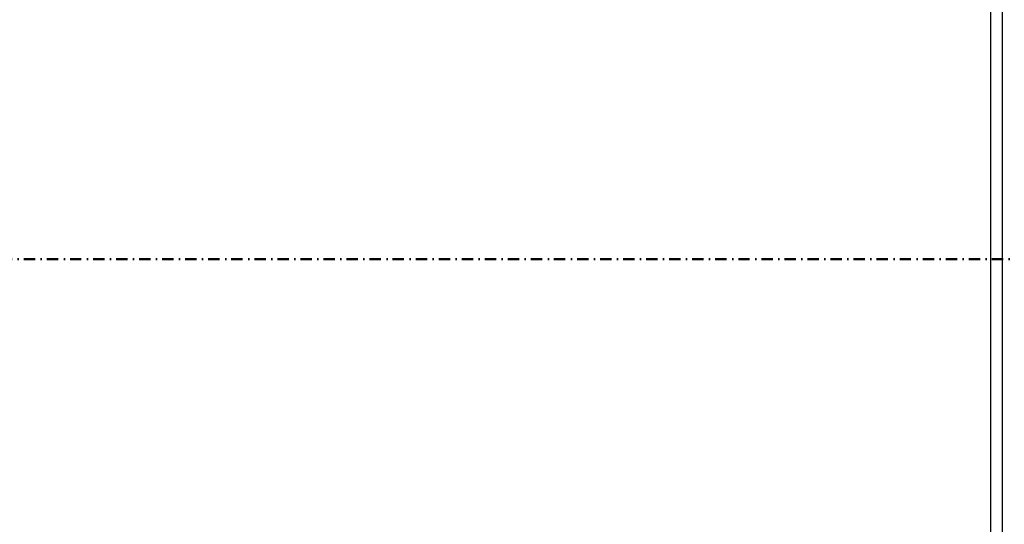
# Model space of a CAD drawing. Header units: centimetres. Extents: x 0 to 55409, y -2708 to 14680.
# Tile 17 of 215: x 29756 to 29978, y 5341 to 5454. Entities that reach past the tile are written whole.
import ezdxf
from ezdxf.enums import TextEntityAlignment as Align

# ---------------------------------------------------------------- set-up
doc = ezdxf.new("R2010")
doc.units = ezdxf.units.CM
doc.header["$LTSCALE"] = 0.01
doc.linetypes.add('DASHDOT', pattern=[25.4, 12.7, -6.35, 0, -6.35])
for name, color, linetype in [('A_drzwi opis istniejące', 161, 'Continuous'), ('CKDRZWI_', 7, 'Continuous'), ('PODKŁAD STAN ISTNIEJĄCY', 7, 'Continuous')]:
    doc.layers.add(name, color=color, linetype=linetype)
doc.layers.add('CKPOM_POWIERZ', color=1, linetype='Continuous', plot=False)
doc.layers.add('CKPRZEKROJ_OZN', color=4, linetype='DASHDOT', lineweight=50)
doc.styles.add('SIMPLEX', font='simplex.shx', dxfattribs={"width": 0.7, "height": 17})

# ---------------------------------------------------------------- blocks, each defined once
blk = doc.blocks.new('A$7E8719B1CAF')
at = {"color": 7, "linetype": 'Continuous', "lineweight": -3}
for p, q in [((3913.1, 48), (3913.1, -4048)), ((3938.9, -33), (3938.9, -3967))]:
    blk.add_line(p, q, dxfattribs=at)
blk = doc.blocks.new('A$7E8718815272C8')
at = {"layer": 'CKPRZEKROJ_OZN', "ltscale": 20}
blk.add_line((3391.19, -362.2), (-203.22, -362.2), dxfattribs=at)
at = {"layer": 'A_drzwi opis istniejące', "style": 'SIMPLEX', "width": 0.8}
for tag, p in [('230', (1043.61, -607.59)), ('200', (1068.26, -607.78)), ('200', (1828.36, -1338.28)), ('90', (1803.7, -1338.09))]:
    blk.add_attdef(tag, text='', height=16, rotation=90, dxfattribs=at).set_placement(p, align=Align.CENTER)
for tag, p in [('80', (1900.82, -1184.7)), ('200', (1900.63, -1209.35))]:
    blk.add_attdef(tag, text='', height=16, dxfattribs=at).set_placement(p, align=Align.CENTER)

msp = doc.modelspace()

# ---------------------------------------------------------------- linework, layer by layer
at = {"layer": 'CKPOM_POWIERZ'}
msp.add_lwpolyline([(29616.644, 5226.104, 0.0000171), (29603.236, 5226.104, 0.0000171), (29603.234, 5714.104), (31730.236, 5724.076), (31730.236, 5161.611), (30722.051, 5161.611), (30722.14, 5150.104), (29616.644, 5150.104)], format="xyb", close=True, dxfattribs=at)

# ---------------------------------------------------------------- block references
at = {"layer": 'CKDRZWI_', "xscale": -0.1, "yscale": 0.1, "zscale": 0.1, "rotation": 180}
msp.add_blockref('A$7E8719B1CAF', (29583.236, 5232.354), dxfattribs=at)
at = {"layer": 'PODKŁAD STAN ISTNIEJĄCY'}
msp.add_blockref('A$7E8718815272C8', (29554.236, 5762.604), dxfattribs=at)

doc.saveas('drawing.dxf')
